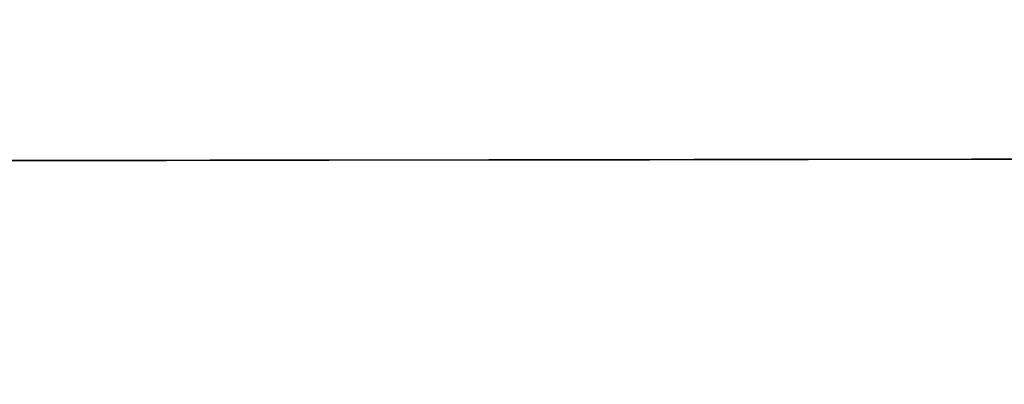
# Model space of a CAD drawing. Header units: millimetres. Extents: x -2852 to 102, y -106 to 97.
# Tile 160 of 256: x -2155 to -2114, y -12 to 3. Entities that reach past the tile are written whole.
import ezdxf

# ---------------------------------------------------------------- set-up
doc = ezdxf.new("R2010")
doc.units = ezdxf.units.MM
doc.header["$MEASUREMENT"] = 0
doc.layers.add('Predefinito', color=5, linetype='Continuous')

msp = doc.modelspace()

# ---------------------------------------------------------------- linework, layer by layer
at = {"layer": 'Predefinito', "extrusion": (-0.001367, 0.999999, 0)}
for points in [[(1899.675, 1028.426), (1950.258, 936.031), (1967.4, 906.576), (1985.127, 877.47), (2004.656, 847.084), (2025.496, 816.669), (2036.395, 801.605), (2047.581, 786.753), (2059.049, 772.174), (2070.848, 757.863), (2082.852, 744.027), (2095.232, 730.528), (2107.74, 717.692), (2114.15, 711.428), (2120.669, 705.279), (2127.105, 699.424), (2133.652, 693.694), (2140.312, 688.097), (2147.091, 682.643), (2153.75, 677.524), (2160.526, 672.56), (2167.421, 667.763), (2174.437, 663.147), (2181.313, 658.884), (2188.305, 654.816), (2195.415, 650.956), (2202.643, 647.32), (2209.738, 644.036), (2216.937, 640.993), (2220.576, 639.566), (2224.24, 638.206), (2227.928, 636.914), (2231.641, 635.692), (2235.831, 634.409), (2240.048, 633.217), (2244.289, 632.118), (2248.553, 631.112), (2252.587, 630.248), (2256.638, 629.466), (2260.704, 628.764), (2264.783, 628.142), (2268.847, 627.604), (2272.92, 627.144), (2277, 626.761), (2281.087, 626.455), (2285.18, 626.225), (2289.276, 626.069), (2293.374, 625.988), (2297.474, 625.98), (2305.647, 626.178), (2313.808, 626.656), (2321.95, 627.406), (2330.063, 628.419), (2338.132, 629.686), (2346.159, 631.199), (2354.138, 632.953), (2362.062, 634.938), (2369.891, 637.139), (2377.656, 639.556), (2385.353, 642.184), (2392.976, 645.017), (2400.435, 648.013), (2407.813, 651.2), (2415.108, 654.575), (2422.316, 658.133), (2429.278, 661.787), (2436.148, 665.612), (2442.922, 669.605), (2449.594, 673.764), (2455.744, 677.809), (2461.797, 681.998), (2467.747, 686.333), (2473.588, 690.813), (2480.985, 696.836), (2488.178, 703.101), (2491.988, 706.596), (2495.734, 710.158), (2499.416, 713.788), (2503.033, 717.481), (2509.946, 724.917), (2516.606, 732.58), (2522.96, 740.381), (2529.076, 748.372), (2534.957, 756.525), (2540.622, 764.832), (2546.118, 773.325), (2551.424, 781.935), (2556.66, 790.821), (2561.74, 799.799), (2571.51, 817.968), (2626.828, 928.194), (2638.541, 949.732), (2651.216, 971.672), (2674.704, 1009.524), (2677.832, 1014.879), (2679.262, 1017.451), (2680.646, 1020.045), (2681.888, 1022.497), (2683.068, 1024.979), (2684.056, 1027.223), (2684.522, 1028.357), (2684.967, 1029.499)], [(1899.675, 1028.426), (1950.258, 936.031), (1967.4, 906.576), (1985.127, 877.47), (2004.656, 847.084), (2025.496, 816.669), (2036.395, 801.605), (2047.581, 786.753), (2059.049, 772.174), (2070.848, 757.863), (2082.852, 744.027), (2095.232, 730.528), (2107.74, 717.692), (2114.15, 711.428), (2120.669, 705.279), (2127.105, 699.424), (2133.652, 693.694), (2140.312, 688.097), (2147.091, 682.643), (2153.75, 677.524), (2160.526, 672.56), (2167.421, 667.763), (2174.437, 663.147), (2181.313, 658.884), (2188.305, 654.816), (2195.415, 650.956), (2202.643, 647.32), (2209.738, 644.036), (2216.937, 640.993), (2220.576, 639.566), (2224.24, 638.206), (2227.928, 636.914), (2231.641, 635.692), (2235.831, 634.409), (2240.048, 633.217), (2244.289, 632.118), (2248.553, 631.112), (2252.587, 630.248), (2256.638, 629.466), (2260.704, 628.764), (2264.783, 628.142), (2268.847, 627.604), (2272.92, 627.144), (2277, 626.761), (2281.087, 626.455), (2285.18, 626.225), (2289.276, 626.069), (2293.374, 625.988), (2297.474, 625.98), (2305.647, 626.178), (2313.808, 626.656), (2321.95, 627.406), (2330.063, 628.419), (2338.132, 629.686), (2346.159, 631.199), (2354.138, 632.953), (2362.062, 634.938), (2369.891, 637.139), (2377.656, 639.556), (2385.353, 642.184), (2392.976, 645.017), (2400.435, 648.013), (2407.813, 651.2), (2415.108, 654.575), (2422.316, 658.133), (2429.278, 661.787), (2436.148, 665.612), (2442.922, 669.605), (2449.594, 673.764), (2455.744, 677.809), (2461.797, 681.998), (2467.747, 686.333), (2473.588, 690.813), (2480.985, 696.836), (2488.178, 703.101), (2491.988, 706.596), (2495.734, 710.158), (2499.416, 713.788), (2503.033, 717.481), (2509.946, 724.917), (2516.606, 732.58), (2522.96, 740.381), (2529.076, 748.372), (2534.957, 756.525), (2540.622, 764.832), (2546.118, 773.325), (2551.424, 781.935), (2556.66, 790.821), (2561.74, 799.799), (2571.51, 817.968), (2626.828, 928.194), (2638.541, 949.732), (2651.216, 971.672), (2674.704, 1009.524), (2677.832, 1014.879), (2679.262, 1017.451), (2680.646, 1020.045), (2681.888, 1022.497), (2683.068, 1024.979), (2684.056, 1027.223), (2684.522, 1028.357), (2684.967, 1029.499)], [(1893.351, 1025.423), (1943.996, 932.904), (1961.196, 903.334), (1978.994, 874.095), (1998.617, 843.546), (2019.574, 812.937), (2030.542, 797.765), (2041.807, 782.796), (2053.363, 768.091), (2065.262, 753.644), (2077.379, 739.663), (2089.888, 726.008), (2102.541, 713.005), (2109.032, 706.653), (2115.637, 700.412), (2122.165, 694.465), (2128.81, 688.638), (2135.576, 682.942), (2142.469, 677.386), (2149.248, 672.164), (2156.152, 667.094), (2163.186, 662.189), (2170.353, 657.462), (2177.385, 653.09), (2184.546, 648.911), (2191.838, 644.939), (2199.261, 641.191), (2206.559, 637.799), (2213.976, 634.65), (2217.729, 633.171), (2221.511, 631.76), (2225.321, 630.418), (2229.159, 629.147), (2233.493, 627.811), (2237.855, 626.569), (2242.242, 625.424), (2246.651, 624.375), (2250.821, 623.475), (2255.007, 622.658), (2259.209, 621.925), (2263.423, 621.276), (2267.619, 620.713), (2271.823, 620.23), (2276.035, 619.828), (2280.251, 619.505), (2284.472, 619.261), (2288.695, 619.094), (2292.918, 619.003), (2297.141, 618.988), (2305.557, 619.179), (2313.955, 619.658), (2322.326, 620.416), (2330.662, 621.445), (2338.948, 622.733), (2347.185, 624.275), (2355.367, 626.062), (2363.489, 628.086), (2371.51, 630.329), (2379.462, 632.793), (2387.341, 635.472), (2395.142, 638.361), (2402.771, 641.415), (2410.318, 644.664), (2417.778, 648.104), (2425.148, 651.731), (2432.267, 655.457), (2439.292, 659.357), (2446.219, 663.43), (2453.044, 667.673), (2459.337, 671.801), (2465.533, 676.078), (2471.626, 680.506), (2477.611, 685.085), (2485.196, 691.244), (2492.573, 697.653), (2496.48, 701.227), (2500.322, 704.871), (2504.098, 708.583), (2507.806, 712.361), (2514.89, 719.962), (2521.71, 727.789), (2528.21, 735.751), (2534.46, 743.898), (2540.461, 752.2), (2546.234, 760.647), (2551.824, 769.271), (2557.214, 778.001), (2562.522, 786.996), (2567.664, 796.07), (2577.527, 814.391), (2632.823, 924.581), (2644.452, 945.982), (2657.018, 967.756), (2680.503, 1005.603), (2683.726, 1011.103), (2686.673, 1016.486), (2687.995, 1019.076), (2689.269, 1021.731), (2690.354, 1024.169), (2690.875, 1025.417), (2691.378, 1026.687)], [(1893.351, 1025.423), (1943.996, 932.904), (1961.196, 903.334), (1978.994, 874.095), (1998.617, 843.546), (2019.574, 812.937), (2030.542, 797.765), (2041.807, 782.796), (2053.363, 768.091), (2065.262, 753.644), (2077.379, 739.663), (2089.888, 726.008), (2102.541, 713.005), (2109.032, 706.653), (2115.637, 700.412), (2122.165, 694.465), (2128.81, 688.638), (2135.576, 682.942), (2142.469, 677.386), (2149.248, 672.164), (2156.152, 667.094), (2163.186, 662.189), (2170.353, 657.462), (2177.385, 653.09), (2184.546, 648.911), (2191.838, 644.939), (2199.261, 641.191), (2206.559, 637.799), (2213.976, 634.65), (2217.729, 633.171), (2221.511, 631.76), (2225.321, 630.418), (2229.159, 629.147), (2233.493, 627.811), (2237.855, 626.569), (2242.242, 625.424), (2246.651, 624.375), (2250.821, 623.475), (2255.007, 622.658), (2259.209, 621.925), (2263.423, 621.276), (2267.619, 620.713), (2271.823, 620.23), (2276.035, 619.828), (2280.251, 619.505), (2284.472, 619.261), (2288.695, 619.094), (2292.918, 619.003), (2297.141, 618.988), (2305.557, 619.179), (2313.955, 619.658), (2322.326, 620.416), (2330.662, 621.445), (2338.948, 622.733), (2347.185, 624.275), (2355.367, 626.062), (2363.489, 628.086), (2371.51, 630.329), (2379.462, 632.793), (2387.341, 635.472), (2395.142, 638.361), (2402.771, 641.415), (2410.318, 644.664), (2417.778, 648.104), (2425.148, 651.731), (2432.267, 655.457), (2439.292, 659.357), (2446.219, 663.43), (2453.044, 667.673), (2459.337, 671.801), (2465.533, 676.078), (2471.626, 680.506), (2477.611, 685.085), (2485.196, 691.244), (2492.573, 697.653), (2496.48, 701.227), (2500.322, 704.871), (2504.098, 708.583), (2507.806, 712.361), (2514.89, 719.962), (2521.71, 727.789), (2528.21, 735.751), (2534.46, 743.898), (2540.461, 752.2), (2546.234, 760.647), (2551.824, 769.271), (2557.214, 778.001), (2562.522, 786.996), (2567.664, 796.07), (2577.527, 814.391), (2632.823, 924.581), (2644.452, 945.982), (2657.018, 967.756), (2680.503, 1005.603), (2683.726, 1011.103), (2686.673, 1016.486), (2687.995, 1019.076), (2689.269, 1021.731), (2690.354, 1024.169), (2690.875, 1025.417), (2691.378, 1026.687)], [(2685.094, 1029.656), (2684.653, 1028.514), (2684.179, 1027.354), (2683.136, 1024.978), (2681.976, 1022.534), (2680.708, 1020.029), (2679.342, 1017.466), (2677.888, 1014.851), (2674.755, 1009.486), (2647.236, 964.812), (2634.885, 943.007), (2623.438, 921.608), (2573.472, 821.606), (2563.678, 803.183), (2553.533, 785.345), (2548.272, 776.653), (2542.857, 768.118), (2537.263, 759.741), (2531.47, 751.527), (2525.454, 743.478), (2519.193, 735.598), (2512.666, 727.889), (2505.848, 720.356), (2498.718, 713.001), (2495.03, 709.391), (2491.254, 705.827), (2487.39, 702.309), (2483.433, 698.838), (2479.382, 695.414), (2475.233, 692.037), (2469.344, 687.456), (2463.27, 682.973), (2457.021, 678.599), (2450.604, 674.339), (2444.025, 670.203), (2437.294, 666.199), (2430.418, 662.334), (2423.403, 658.618), (2416.259, 655.058), (2408.992, 651.662), (2401.61, 648.438), (2394.122, 645.395), (2386.533, 642.541), (2378.853, 639.883), (2371.089, 637.431), (2363.249, 635.192), (2355.339, 633.174), (2347.369, 631.385), (2339.345, 629.834), (2331.275, 628.529), (2323.167, 627.478), (2315.028, 626.688), (2306.867, 626.169), (2298.69, 625.929), (2294.598, 625.915), (2290.506, 625.974), (2286.413, 626.107), (2282.321, 626.315), (2278.232, 626.598), (2274.145, 626.958), (2270.062, 627.395), (2265.984, 627.912), (2261.911, 628.508), (2257.846, 629.185), (2253.788, 629.943), (2249.738, 630.785), (2245.698, 631.71), (2241.669, 632.721), (2237.651, 633.817), (2233.646, 635), (2229.972, 636.166), (2226.309, 637.405), (2222.658, 638.717), (2219.018, 640.1), (2215.391, 641.554), (2211.775, 643.077), (2204.58, 646.326), (2197.435, 649.84), (2190.34, 653.611), (2183.297, 657.63), (2176.306, 661.888), (2169.369, 666.379), (2162.486, 671.093), (2155.659, 676.022), (2148.889, 681.158), (2142.175, 686.492), (2135.521, 692.017), (2128.926, 697.724), (2122.392, 703.605), (2115.919, 709.651), (2109.508, 715.854), (2096.88, 728.7), (2084.513, 742.076), (2072.418, 755.915), (2060.6, 770.152), (2049.07, 784.721), (2037.834, 799.554), (2026.9, 814.587), (2005.974, 844.986), (1986.355, 875.387), (1968.108, 905.263), (1951.298, 934.083), (1899.711, 1028.227)], [(2685.094, 1029.656), (2684.653, 1028.514), (2684.179, 1027.354), (2683.136, 1024.978), (2681.976, 1022.534), (2680.708, 1020.029), (2679.342, 1017.466), (2677.888, 1014.851), (2674.755, 1009.486), (2647.236, 964.812), (2634.885, 943.007), (2623.438, 921.608), (2573.472, 821.606), (2563.678, 803.183), (2553.533, 785.345), (2548.272, 776.653), (2542.857, 768.118), (2537.263, 759.741), (2531.47, 751.527), (2525.454, 743.478), (2519.193, 735.598), (2512.666, 727.889), (2505.848, 720.356), (2498.718, 713.001), (2495.03, 709.391), (2491.254, 705.827), (2487.39, 702.309), (2483.433, 698.838), (2479.382, 695.414), (2475.233, 692.037), (2469.344, 687.456), (2463.27, 682.973), (2457.021, 678.599), (2450.604, 674.339), (2444.025, 670.203), (2437.294, 666.199), (2430.418, 662.334), (2423.403, 658.618), (2416.259, 655.058), (2408.992, 651.662), (2401.61, 648.438), (2394.122, 645.395), (2386.533, 642.541), (2378.853, 639.883), (2371.089, 637.431), (2363.249, 635.192), (2355.339, 633.174), (2347.369, 631.385), (2339.345, 629.834), (2331.275, 628.529), (2323.167, 627.478), (2315.028, 626.688), (2306.867, 626.169), (2298.69, 625.929), (2294.598, 625.915), (2290.506, 625.974), (2286.413, 626.107), (2282.321, 626.315), (2278.232, 626.598), (2274.145, 626.958), (2270.062, 627.395), (2265.984, 627.912), (2261.911, 628.508), (2257.846, 629.185), (2253.788, 629.943), (2249.738, 630.785), (2245.698, 631.71), (2241.669, 632.721), (2237.651, 633.817), (2233.646, 635), (2229.972, 636.166), (2226.309, 637.405), (2222.658, 638.717), (2219.018, 640.1), (2215.391, 641.554), (2211.775, 643.077), (2204.58, 646.326), (2197.435, 649.84), (2190.34, 653.611), (2183.297, 657.63), (2176.306, 661.888), (2169.369, 666.379), (2162.486, 671.093), (2155.659, 676.022), (2148.889, 681.158), (2142.175, 686.492), (2135.521, 692.017), (2128.926, 697.724), (2122.392, 703.605), (2115.919, 709.651), (2109.508, 715.854), (2096.88, 728.7), (2084.513, 742.076), (2072.418, 755.915), (2060.6, 770.152), (2049.07, 784.721), (2037.834, 799.554), (2026.9, 814.587), (2005.974, 844.986), (1986.355, 875.387), (1968.108, 905.263), (1951.298, 934.083), (1899.711, 1028.227)], [(1905.998, 1031.428), (1956.521, 939.158), (1973.605, 909.817), (1991.259, 880.845), (2010.696, 850.623), (2031.419, 820.401), (2042.247, 805.445), (2053.356, 790.71), (2064.735, 776.257), (2076.434, 762.081), (2088.326, 748.391), (2100.577, 735.049), (2112.94, 722.379), (2119.268, 716.204), (2125.7, 710.146), (2132.045, 704.384), (2138.494, 698.749), (2145.048, 693.251), (2151.712, 687.9), (2158.253, 682.884), (2164.9, 678.025), (2171.656, 673.337), (2178.522, 668.832), (2185.241, 664.679), (2192.064, 660.721), (2198.993, 656.973), (2206.025, 653.449), (2212.916, 650.273), (2219.899, 647.335), (2223.423, 645.961), (2226.969, 644.652), (2230.536, 643.41), (2234.124, 642.237), (2238.17, 641.007), (2242.241, 639.865), (2246.337, 638.812), (2250.455, 637.848), (2254.353, 637.022), (2258.268, 636.273), (2262.199, 635.602), (2266.144, 635.009), (2270.075, 634.496), (2274.016, 634.058), (2277.966, 633.694), (2281.924, 633.405), (2285.888, 633.189), (2289.857, 633.045), (2293.83, 632.973), (2297.806, 632.972), (2305.737, 633.178), (2313.662, 633.655), (2321.574, 634.396), (2329.464, 635.393), (2337.317, 636.638), (2345.134, 638.124), (2352.908, 639.844), (2360.634, 641.791), (2368.271, 643.949), (2375.85, 646.319), (2383.365, 648.896), (2390.811, 651.674), (2398.098, 654.612), (2405.308, 657.737), (2412.438, 661.046), (2419.484, 664.534), (2426.289, 668.117), (2433.005, 671.866), (2439.624, 675.779), (2446.144, 679.855), (2452.151, 683.816), (2458.061, 687.918), (2463.868, 692.16), (2469.565, 696.541), (2476.774, 702.428), (2483.783, 708.55), (2487.496, 711.964), (2491.146, 715.445), (2494.735, 718.992), (2498.261, 722.602), (2505.002, 729.873), (2511.502, 737.37), (2517.71, 745.011), (2523.692, 752.846), (2529.453, 760.85), (2535.011, 769.017), (2540.411, 777.379), (2545.634, 785.869), (2550.797, 794.646), (2555.815, 803.528), (2565.493, 821.545), (2620.832, 931.806), (2632.631, 953.483), (2645.413, 975.588), (2668.906, 1013.445), (2671.937, 1018.654), (2673.307, 1021.13), (2674.619, 1023.605), (2675.781, 1025.918), (2676.867, 1028.226), (2677.757, 1030.277), (2678.17, 1031.297), (2678.557, 1032.31)], [(1905.998, 1031.428), (1956.521, 939.158), (1973.605, 909.817), (1991.259, 880.845), (2010.696, 850.623), (2031.419, 820.401), (2042.247, 805.445), (2053.356, 790.71), (2064.735, 776.257), (2076.434, 762.081), (2088.326, 748.391), (2100.577, 735.049), (2112.94, 722.379), (2119.268, 716.204), (2125.7, 710.146), (2132.045, 704.384), (2138.494, 698.749), (2145.048, 693.251), (2151.712, 687.9), (2158.253, 682.884), (2164.9, 678.025), (2171.656, 673.337), (2178.522, 668.832), (2185.241, 664.679), (2192.064, 660.721), (2198.993, 656.973), (2206.025, 653.449), (2212.916, 650.273), (2219.899, 647.335), (2223.423, 645.961), (2226.969, 644.652), (2230.536, 643.41), (2234.124, 642.237), (2238.17, 641.007), (2242.241, 639.865), (2246.337, 638.812), (2250.455, 637.848), (2254.353, 637.022), (2258.268, 636.273), (2262.199, 635.602), (2266.144, 635.009), (2270.075, 634.496), (2274.016, 634.058), (2277.966, 633.694), (2281.924, 633.405), (2285.888, 633.189), (2289.857, 633.045), (2293.83, 632.973), (2297.806, 632.972), (2305.737, 633.178), (2313.662, 633.655), (2321.574, 634.396), (2329.464, 635.393), (2337.317, 636.638), (2345.134, 638.124), (2352.908, 639.844), (2360.634, 641.791), (2368.271, 643.949), (2375.85, 646.319), (2383.365, 648.896), (2390.811, 651.674), (2398.098, 654.612), (2405.308, 657.737), (2412.438, 661.046), (2419.484, 664.534), (2426.289, 668.117), (2433.005, 671.866), (2439.624, 675.779), (2446.144, 679.855), (2452.151, 683.816), (2458.061, 687.918), (2463.868, 692.16), (2469.565, 696.541), (2476.774, 702.428), (2483.783, 708.55), (2487.496, 711.964), (2491.146, 715.445), (2494.735, 718.992), (2498.261, 722.602), (2505.002, 729.873), (2511.502, 737.37), (2517.71, 745.011), (2523.692, 752.846), (2529.453, 760.85), (2535.011, 769.017), (2540.411, 777.379), (2545.634, 785.869), (2550.797, 794.646), (2555.815, 803.528), (2565.493, 821.545), (2620.832, 931.806), (2632.631, 953.483), (2645.413, 975.588), (2668.906, 1013.445), (2671.937, 1018.654), (2673.307, 1021.13), (2674.619, 1023.605), (2675.781, 1025.918), (2676.867, 1028.226), (2677.757, 1030.277), (2678.17, 1031.297), (2678.557, 1032.31)], [(1899.675, 1028.426), (1950.258, 936.031), (1967.4, 906.576), (1985.127, 877.47), (2004.656, 847.084), (2025.496, 816.669), (2036.395, 801.605), (2047.581, 786.753), (2059.049, 772.174), (2070.848, 757.863), (2082.852, 744.027), (2095.232, 730.528), (2107.74, 717.692), (2114.15, 711.428), (2120.669, 705.279), (2127.105, 699.424), (2133.652, 693.694), (2140.312, 688.097), (2147.091, 682.643), (2153.75, 677.524), (2160.526, 672.56), (2167.421, 667.763), (2174.437, 663.147), (2181.313, 658.884), (2188.305, 654.816), (2195.415, 650.956), (2202.643, 647.32), (2209.738, 644.036), (2216.937, 640.993), (2220.576, 639.566), (2224.24, 638.206), (2227.928, 636.914), (2231.641, 635.692), (2235.831, 634.409), (2240.048, 633.217), (2244.289, 632.118), (2248.553, 631.112), (2252.587, 630.248), (2256.638, 629.466), (2260.704, 628.764), (2264.783, 628.142), (2268.847, 627.604), (2272.92, 627.144), (2277, 626.761), (2281.087, 626.455), (2285.18, 626.225), (2289.276, 626.069), (2293.374, 625.988), (2297.474, 625.98), (2305.647, 626.178), (2313.808, 626.656), (2321.95, 627.406), (2330.063, 628.419), (2338.132, 629.686), (2346.159, 631.199), (2354.138, 632.953), (2362.062, 634.938), (2369.891, 637.139), (2377.656, 639.556), (2385.353, 642.184), (2392.976, 645.017), (2400.435, 648.013), (2407.813, 651.2), (2415.108, 654.575), (2422.316, 658.133), (2429.278, 661.787), (2436.148, 665.612), (2442.922, 669.605), (2449.594, 673.764), (2455.744, 677.809), (2461.797, 681.998), (2467.747, 686.333), (2473.588, 690.813), (2480.985, 696.836), (2488.178, 703.101), (2491.988, 706.596), (2495.734, 710.158), (2499.416, 713.788), (2503.033, 717.481), (2509.946, 724.917), (2516.606, 732.58), (2522.96, 740.381), (2529.076, 748.372), (2534.957, 756.525), (2540.622, 764.832), (2546.118, 773.325), (2551.424, 781.935), (2556.66, 790.821), (2561.74, 799.799), (2571.51, 817.968), (2626.828, 928.194), (2638.541, 949.732), (2651.216, 971.672), (2674.704, 1009.524), (2677.832, 1014.879), (2679.262, 1017.451), (2680.646, 1020.045), (2681.888, 1022.497), (2683.068, 1024.979), (2684.056, 1027.223), (2684.522, 1028.357), (2684.967, 1029.499)], [(1899.675, 1028.426), (1950.258, 936.031), (1967.4, 906.576), (1985.127, 877.47), (2004.656, 847.084), (2025.496, 816.669), (2036.395, 801.605), (2047.581, 786.753), (2059.049, 772.174), (2070.848, 757.863), (2082.852, 744.027), (2095.232, 730.528), (2107.74, 717.692), (2114.15, 711.428), (2120.669, 705.279), (2127.105, 699.424), (2133.652, 693.694), (2140.312, 688.097), (2147.091, 682.643), (2153.75, 677.524), (2160.526, 672.56), (2167.421, 667.763), (2174.437, 663.147), (2181.313, 658.884), (2188.305, 654.816), (2195.415, 650.956), (2202.643, 647.32), (2209.738, 644.036), (2216.937, 640.993), (2220.576, 639.566), (2224.24, 638.206), (2227.928, 636.914), (2231.641, 635.692), (2235.831, 634.409), (2240.048, 633.217), (2244.289, 632.118), (2248.553, 631.112), (2252.587, 630.248), (2256.638, 629.466), (2260.704, 628.764), (2264.783, 628.142), (2268.847, 627.604), (2272.92, 627.144), (2277, 626.761), (2281.087, 626.455), (2285.18, 626.225), (2289.276, 626.069), (2293.374, 625.988), (2297.474, 625.98), (2305.647, 626.178), (2313.808, 626.656), (2321.95, 627.406), (2330.063, 628.419), (2338.132, 629.686), (2346.159, 631.199), (2354.138, 632.953), (2362.062, 634.938), (2369.891, 637.139), (2377.656, 639.556), (2385.353, 642.184), (2392.976, 645.017), (2400.435, 648.013), (2407.813, 651.2), (2415.108, 654.575), (2422.316, 658.133), (2429.278, 661.787), (2436.148, 665.612), (2442.922, 669.605), (2449.594, 673.764), (2455.744, 677.809), (2461.797, 681.998), (2467.747, 686.333), (2473.588, 690.813), (2480.985, 696.836), (2488.178, 703.101), (2491.988, 706.596), (2495.734, 710.158), (2499.416, 713.788), (2503.033, 717.481), (2509.946, 724.917), (2516.606, 732.58), (2522.96, 740.381), (2529.076, 748.372), (2534.957, 756.525), (2540.622, 764.832), (2546.118, 773.325), (2551.424, 781.935), (2556.66, 790.821), (2561.74, 799.799), (2571.51, 817.968), (2626.828, 928.194), (2638.541, 949.732), (2651.216, 971.672), (2674.704, 1009.524), (2677.832, 1014.879), (2679.262, 1017.451), (2680.646, 1020.045), (2681.888, 1022.497), (2683.068, 1024.979), (2684.056, 1027.223), (2684.522, 1028.357), (2684.967, 1029.499)]]:
    msp.add_lwpolyline(points, dxfattribs=at)
at = {"layer": 'Predefinito', "extrusion": (0.751054, 0.001027, 0.660241)}
msp.add_lwpolyline([(-1.524, 1923.298), (-1.369, 1923.3), (-1.212, 1923.305), (-1.054, 1923.314), (-0.895, 1923.327), (-0.735, 1923.343), (-0.574, 1923.363), (-0.413, 1923.387), (-0.251, 1923.415), (-0.088, 1923.447), (0.075, 1923.484), (0.238, 1923.524), (0.402, 1923.569), (0.565, 1923.617), (0.728, 1923.671), (0.89, 1923.728), (1.052, 1923.79), (1.213, 1923.856), (1.374, 1923.926), (1.533, 1924.001), (1.691, 1924.08), (1.847, 1924.164), (2.002, 1924.251), (2.155, 1924.343), (2.306, 1924.439), (2.455, 1924.539), (2.602, 1924.644), (2.746, 1924.752), (2.888, 1924.864), (3.027, 1924.98), (3.163, 1925.099), (3.296, 1925.222), (3.425, 1925.349), (3.552, 1925.478), (3.675, 1925.611), (3.794, 1925.747), (3.91, 1925.886), (4.022, 1926.028), (4.13, 1926.172), (4.234, 1926.319), (4.335, 1926.468), (4.431, 1926.619), (4.523, 1926.772), (4.61, 1926.927), (4.694, 1927.083), (4.773, 1927.241), (4.848, 1927.4), (4.918, 1927.56), (4.984, 1927.722), (5.046, 1927.884), (5.103, 1928.046), (5.157, 1928.209), (5.205, 1928.372), (5.25, 1928.535), (5.29, 1928.699), (5.327, 1928.862), (5.359, 1929.025), (5.387, 1929.187), (5.411, 1929.348), (5.431, 1929.509), (5.447, 1929.669), (5.46, 1929.828), (5.469, 1929.986), (5.474, 1930.143), (5.476, 1930.298), (5.474, 1930.454), (5.469, 1930.61), (5.46, 1930.768), (5.447, 1930.927), (5.431, 1931.087), (5.411, 1931.248), (5.387, 1931.41), (5.359, 1931.572), (5.327, 1931.735), (5.29, 1931.898), (5.25, 1932.061), (5.205, 1932.224), (5.157, 1932.388), (5.103, 1932.551), (5.046, 1932.713), (4.984, 1932.875), (4.918, 1933.036), (4.848, 1933.196), (4.773, 1933.355), (4.694, 1933.513), (4.61, 1933.67), (4.523, 1933.825), (4.431, 1933.978), (4.335, 1934.129), (4.234, 1934.278), (4.13, 1934.424), (4.022, 1934.569), (3.91, 1934.71), (3.794, 1934.849), (3.675, 1934.985), (3.552, 1935.118), (3.425, 1935.248), (3.296, 1935.374), (3.163, 1935.497), (3.027, 1935.617), (2.888, 1935.733), (2.746, 1935.845), (2.602, 1935.953), (2.455, 1936.057), (2.306, 1936.157), (2.155, 1936.253), (2.002, 1936.345), (1.847, 1936.433), (1.691, 1936.516), (1.533, 1936.595), (1.374, 1936.67), (1.213, 1936.741), (1.052, 1936.807), (0.89, 1936.869), (0.728, 1936.926), (0.565, 1936.979), (0.402, 1937.028), (0.238, 1937.073), (0.075, 1937.113), (-0.088, 1937.149), (-0.251, 1937.181), (-0.413, 1937.209), (-0.574, 1937.234), (-0.735, 1937.254), (-0.895, 1937.27), (-1.054, 1937.282), (-1.212, 1937.291), (-1.369, 1937.297), (-1.524, 1937.298), (-1.68, 1937.297), (-1.836, 1937.291), (-1.994, 1937.282), (-2.153, 1937.27), (-2.313, 1937.254), (-2.474, 1937.234), (-2.636, 1937.209), (-2.798, 1937.181), (-2.961, 1937.149), (-3.124, 1937.113), (-3.287, 1937.073), (-3.45, 1937.028), (-3.614, 1936.979), (-3.777, 1936.926), (-3.939, 1936.869), (-4.101, 1936.807), (-4.262, 1936.741), (-4.422, 1936.67), (-4.582, 1936.595), (-4.739, 1936.516), (-4.896, 1936.433), (-5.051, 1936.345), (-5.204, 1936.253), (-5.355, 1936.157), (-5.504, 1936.057), (-5.65, 1935.953), (-5.795, 1935.845), (-5.936, 1935.733), (-6.075, 1935.617), (-6.211, 1935.497), (-6.344, 1935.374), (-6.474, 1935.248), (-6.601, 1935.118), (-6.724, 1934.985), (-6.843, 1934.849), (-6.959, 1934.71), (-7.071, 1934.569), (-7.179, 1934.424), (-7.283, 1934.278), (-7.383, 1934.129), (-7.479, 1933.978), (-7.571, 1933.825), (-7.659, 1933.67), (-7.742, 1933.513), (-7.821, 1933.355), (-7.896, 1933.196), (-7.967, 1933.036), (-8.033, 1932.875), (-8.095, 1932.713), (-8.152, 1932.551), (-8.205, 1932.388), (-8.254, 1932.224), (-8.299, 1932.061), (-8.339, 1931.898), (-8.375, 1931.735), (-8.407, 1931.572), (-8.436, 1931.41), (-8.46, 1931.248), (-8.48, 1931.087), (-8.496, 1930.927), (-8.509, 1930.768), (-8.517, 1930.61), (-8.523, 1930.454), (-8.524, 1930.298), (-8.523, 1930.143), (-8.517, 1929.986), (-8.509, 1929.828), (-8.496, 1929.669), (-8.48, 1929.509), (-8.46, 1929.348), (-8.436, 1929.187), (-8.407, 1929.025), (-8.375, 1928.862), (-8.339, 1928.699), (-8.299, 1928.535), (-8.254, 1928.372), (-8.205, 1928.209), (-8.152, 1928.046), (-8.095, 1927.884), (-8.033, 1927.722), (-7.967, 1927.56), (-7.896, 1927.4), (-7.821, 1927.241), (-7.742, 1927.083), (-7.659, 1926.927), (-7.571, 1926.772), (-7.479, 1926.619), (-7.383, 1926.468), (-7.283, 1926.319), (-7.179, 1926.172), (-7.071, 1926.028), (-6.959, 1925.886), (-6.843, 1925.747), (-6.724, 1925.611), (-6.601, 1925.478), (-6.474, 1925.349), (-6.344, 1925.222), (-6.211, 1925.099), (-6.075, 1924.98), (-5.936, 1924.864), (-5.795, 1924.752), (-5.65, 1924.644), (-5.504, 1924.539), (-5.355, 1924.439), (-5.204, 1924.343), (-5.051, 1924.251), (-4.896, 1924.164), (-4.739, 1924.08), (-4.582, 1924.001), (-4.422, 1923.926), (-4.262, 1923.856), (-4.101, 1923.79), (-3.939, 1923.728), (-3.777, 1923.671), (-3.614, 1923.617), (-3.45, 1923.569), (-3.287, 1923.524), (-3.124, 1923.484), (-2.961, 1923.447), (-2.798, 1923.415), (-2.636, 1923.387), (-2.474, 1923.363), (-2.313, 1923.343), (-2.153, 1923.327), (-1.994, 1923.314), (-1.836, 1923.305), (-1.68, 1923.3), (-1.524, 1923.298)], dxfattribs=at)
msp.add_lwpolyline([(-1.524, 1923.298), (-1.369, 1923.3), (-1.212, 1923.305), (-1.054, 1923.314), (-0.895, 1923.327), (-0.735, 1923.343), (-0.574, 1923.363), (-0.413, 1923.387), (-0.251, 1923.415), (-0.088, 1923.447), (0.075, 1923.484), (0.238, 1923.524), (0.402, 1923.569), (0.565, 1923.617), (0.728, 1923.671), (0.89, 1923.728), (1.052, 1923.79), (1.213, 1923.856), (1.374, 1923.926), (1.533, 1924.001), (1.691, 1924.08), (1.847, 1924.164), (2.002, 1924.251), (2.155, 1924.343), (2.306, 1924.439), (2.455, 1924.539), (2.602, 1924.644), (2.746, 1924.752), (2.888, 1924.864), (3.027, 1924.98), (3.163, 1925.099), (3.296, 1925.222), (3.425, 1925.349), (3.552, 1925.478), (3.675, 1925.611), (3.794, 1925.747), (3.91, 1925.886), (4.022, 1926.028), (4.13, 1926.172), (4.234, 1926.319), (4.335, 1926.468), (4.431, 1926.619), (4.523, 1926.772), (4.61, 1926.927), (4.694, 1927.083), (4.773, 1927.241), (4.848, 1927.4), (4.918, 1927.56), (4.984, 1927.722), (5.046, 1927.884), (5.103, 1928.046), (5.157, 1928.209), (5.205, 1928.372), (5.25, 1928.535), (5.29, 1928.699), (5.327, 1928.862), (5.359, 1929.025), (5.387, 1929.187), (5.411, 1929.348), (5.431, 1929.509), (5.447, 1929.669), (5.46, 1929.828), (5.469, 1929.986), (5.474, 1930.143), (5.476, 1930.298), (5.474, 1930.454), (5.469, 1930.61), (5.46, 1930.768), (5.447, 1930.927), (5.431, 1931.087), (5.411, 1931.248), (5.387, 1931.41), (5.359, 1931.572), (5.327, 1931.735), (5.29, 1931.898), (5.25, 1932.061), (5.205, 1932.224), (5.157, 1932.388), (5.103, 1932.551), (5.046, 1932.713), (4.984, 1932.875), (4.918, 1933.036), (4.848, 1933.196), (4.773, 1933.355), (4.694, 1933.513), (4.61, 1933.67), (4.523, 1933.825), (4.431, 1933.978), (4.335, 1934.129), (4.234, 1934.278), (4.13, 1934.424), (4.022, 1934.569), (3.91, 1934.71), (3.794, 1934.849), (3.675, 1934.985), (3.552, 1935.118), (3.425, 1935.248), (3.296, 1935.374), (3.163, 1935.497), (3.027, 1935.617), (2.888, 1935.733), (2.746, 1935.845), (2.602, 1935.953), (2.455, 1936.057), (2.306, 1936.157), (2.155, 1936.253), (2.002, 1936.345), (1.847, 1936.433), (1.691, 1936.516), (1.533, 1936.595), (1.374, 1936.67), (1.213, 1936.741), (1.052, 1936.807), (0.89, 1936.869), (0.728, 1936.926), (0.565, 1936.979), (0.402, 1937.028), (0.238, 1937.073), (0.075, 1937.113), (-0.088, 1937.149), (-0.251, 1937.181), (-0.413, 1937.209), (-0.574, 1937.234), (-0.735, 1937.254), (-0.895, 1937.27), (-1.054, 1937.282), (-1.212, 1937.291), (-1.369, 1937.297), (-1.524, 1937.298), (-1.68, 1937.297), (-1.836, 1937.291), (-1.994, 1937.282), (-2.153, 1937.27), (-2.313, 1937.254), (-2.474, 1937.234), (-2.636, 1937.209), (-2.798, 1937.181), (-2.961, 1937.149), (-3.124, 1937.113), (-3.287, 1937.073), (-3.45, 1937.028), (-3.614, 1936.979), (-3.777, 1936.926), (-3.939, 1936.869), (-4.101, 1936.807), (-4.262, 1936.741), (-4.422, 1936.67), (-4.582, 1936.595), (-4.739, 1936.516), (-4.896, 1936.433), (-5.051, 1936.345), (-5.204, 1936.253), (-5.355, 1936.157), (-5.504, 1936.057), (-5.65, 1935.953), (-5.795, 1935.845), (-5.936, 1935.733), (-6.075, 1935.617), (-6.211, 1935.497), (-6.344, 1935.374), (-6.474, 1935.248), (-6.601, 1935.118), (-6.724, 1934.985), (-6.843, 1934.849), (-6.959, 1934.71), (-7.071, 1934.569), (-7.179, 1934.424), (-7.283, 1934.278), (-7.383, 1934.129), (-7.479, 1933.978), (-7.571, 1933.825), (-7.659, 1933.67), (-7.742, 1933.513), (-7.821, 1933.355), (-7.896, 1933.196), (-7.967, 1933.036), (-8.033, 1932.875), (-8.095, 1932.713), (-8.152, 1932.551), (-8.205, 1932.388), (-8.254, 1932.224), (-8.299, 1932.061), (-8.339, 1931.898), (-8.375, 1931.735), (-8.407, 1931.572), (-8.436, 1931.41), (-8.46, 1931.248), (-8.48, 1931.087), (-8.496, 1930.927), (-8.509, 1930.768), (-8.517, 1930.61), (-8.523, 1930.454), (-8.524, 1930.298), (-8.523, 1930.143), (-8.517, 1929.986), (-8.509, 1929.828), (-8.496, 1929.669), (-8.48, 1929.509), (-8.46, 1929.348), (-8.436, 1929.187), (-8.407, 1929.025), (-8.375, 1928.862), (-8.339, 1928.699), (-8.299, 1928.535), (-8.254, 1928.372), (-8.205, 1928.209), (-8.152, 1928.046), (-8.095, 1927.884), (-8.033, 1927.722), (-7.967, 1927.56), (-7.896, 1927.4), (-7.821, 1927.241), (-7.742, 1927.083), (-7.659, 1926.927), (-7.571, 1926.772), (-7.479, 1926.619), (-7.383, 1926.468), (-7.283, 1926.319), (-7.179, 1926.172), (-7.071, 1926.028), (-6.959, 1925.886), (-6.843, 1925.747), (-6.724, 1925.611), (-6.601, 1925.478), (-6.474, 1925.349), (-6.344, 1925.222), (-6.211, 1925.099), (-6.075, 1924.98), (-5.936, 1924.864), (-5.795, 1924.752), (-5.65, 1924.644), (-5.504, 1924.539), (-5.355, 1924.439), (-5.204, 1924.343), (-5.051, 1924.251), (-4.896, 1924.164), (-4.739, 1924.08), (-4.582, 1924.001), (-4.422, 1923.926), (-4.262, 1923.856), (-4.101, 1923.79), (-3.939, 1923.728), (-3.777, 1923.671), (-3.614, 1923.617), (-3.45, 1923.569), (-3.287, 1923.524), (-3.124, 1923.484), (-2.961, 1923.447), (-2.798, 1923.415), (-2.636, 1923.387), (-2.474, 1923.363), (-2.313, 1923.343), (-2.153, 1923.327), (-1.994, 1923.314), (-1.836, 1923.305), (-1.68, 1923.3), (-1.524, 1923.298)], dxfattribs=at)
at = {"layer": 'Predefinito', "extrusion": (0.695286, 0.000950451, 0.718732)}
msp.add_lwpolyline([(-1.524, 2007.564), (-1.369, 2007.566), (-1.212, 2007.571), (-1.054, 2007.58), (-0.895, 2007.592), (-0.735, 2007.609), (-0.574, 2007.629), (-0.413, 2007.653), (-0.251, 2007.681), (-0.088, 2007.713), (0.075, 2007.749), (0.238, 2007.79), (0.402, 2007.834), (0.565, 2007.883), (0.728, 2007.936), (0.89, 2007.994), (1.052, 2008.056), (1.213, 2008.122), (1.374, 2008.192), (1.533, 2008.267), (1.691, 2008.346), (1.847, 2008.429), (2.002, 2008.517), (2.155, 2008.609), (2.306, 2008.705), (2.455, 2008.805), (2.602, 2008.909), (2.746, 2009.018), (2.888, 2009.13), (3.027, 2009.245), (3.163, 2009.365), (3.296, 2009.488), (3.425, 2009.614), (3.552, 2009.744), (3.675, 2009.877), (3.794, 2010.013), (3.91, 2010.152), (4.022, 2010.294), (4.13, 2010.438), (4.234, 2010.585), (4.335, 2010.734), (4.431, 2010.885), (4.523, 2011.038), (4.61, 2011.193), (4.694, 2011.349), (4.773, 2011.507), (4.848, 2011.666), (4.918, 2011.826), (4.984, 2011.987), (5.046, 2012.149), (5.103, 2012.312), (5.157, 2012.475), (5.205, 2012.638), (5.25, 2012.801), (5.29, 2012.964), (5.327, 2013.128), (5.359, 2013.29), (5.387, 2013.453), (5.411, 2013.614), (5.431, 2013.775), (5.447, 2013.935), (5.46, 2014.094), (5.469, 2014.252), (5.474, 2014.409), (5.476, 2014.564), (5.474, 2014.719), (5.469, 2014.876), (5.46, 2015.034), (5.447, 2015.193), (5.431, 2015.353), (5.411, 2015.514), (5.387, 2015.676), (5.359, 2015.838), (5.327, 2016), (5.29, 2016.164), (5.25, 2016.327), (5.205, 2016.49), (5.157, 2016.653), (5.103, 2016.816), (5.046, 2016.979), (4.984, 2017.141), (4.918, 2017.302), (4.848, 2017.462), (4.773, 2017.621), (4.694, 2017.779), (4.61, 2017.936), (4.523, 2018.09), (4.431, 2018.243), (4.335, 2018.394), (4.234, 2018.543), (4.13, 2018.69), (4.022, 2018.834), (3.91, 2018.976), (3.794, 2019.115), (3.675, 2019.251), (3.552, 2019.384), (3.425, 2019.514), (3.296, 2019.64), (3.163, 2019.763), (3.027, 2019.883), (2.888, 2019.998), (2.746, 2020.11), (2.602, 2020.219), (2.455, 2020.323), (2.306, 2020.423), (2.155, 2020.519), (2.002, 2020.611), (1.847, 2020.699), (1.691, 2020.782), (1.533, 2020.861), (1.374, 2020.936), (1.213, 2021.006), (1.052, 2021.073), (0.89, 2021.134), (0.728, 2021.192), (0.565, 2021.245), (0.402, 2021.294), (0.238, 2021.338), (0.075, 2021.379), (-0.088, 2021.415), (-0.251, 2021.447), (-0.413, 2021.475), (-0.574, 2021.499), (-0.735, 2021.519), (-0.895, 2021.536), (-1.054, 2021.548), (-1.212, 2021.557), (-1.369, 2021.562), (-1.524, 2021.564), (-1.68, 2021.562), (-1.836, 2021.557), (-1.994, 2021.548), (-2.153, 2021.536), (-2.313, 2021.519), (-2.474, 2021.499), (-2.636, 2021.475), (-2.798, 2021.447), (-2.961, 2021.415), (-3.124, 2021.379), (-3.287, 2021.338), (-3.45, 2021.294), (-3.614, 2021.245), (-3.777, 2021.192), (-3.939, 2021.134), (-4.101, 2021.073), (-4.262, 2021.006), (-4.422, 2020.936), (-4.582, 2020.861), (-4.739, 2020.782), (-4.896, 2020.699), (-5.051, 2020.611), (-5.204, 2020.519), (-5.355, 2020.423), (-5.504, 2020.323), (-5.65, 2020.219), (-5.795, 2020.11), (-5.936, 2019.998), (-6.075, 2019.883), (-6.211, 2019.763), (-6.344, 2019.64), (-6.474, 2019.514), (-6.601, 2019.384), (-6.724, 2019.251), (-6.843, 2019.115), (-6.959, 2018.976), (-7.071, 2018.834), (-7.179, 2018.69), (-7.283, 2018.543), (-7.383, 2018.394), (-7.479, 2018.243), (-7.571, 2018.09), (-7.659, 2017.936), (-7.742, 2017.779), (-7.821, 2017.621), (-7.896, 2017.462), (-7.967, 2017.302), (-8.033, 2017.141), (-8.095, 2016.979), (-8.152, 2016.816), (-8.205, 2016.653), (-8.254, 2016.49), (-8.299, 2016.327), (-8.339, 2016.164), (-8.375, 2016), (-8.407, 2015.838), (-8.436, 2015.676), (-8.46, 2015.514), (-8.48, 2015.353), (-8.496, 2015.193), (-8.509, 2015.034), (-8.517, 2014.876), (-8.523, 2014.719), (-8.524, 2014.564), (-8.523, 2014.409), (-8.517, 2014.252), (-8.509, 2014.094), (-8.496, 2013.935), (-8.48, 2013.775), (-8.46, 2013.614), (-8.436, 2013.453), (-8.407, 2013.29), (-8.375, 2013.128), (-8.339, 2012.964), (-8.299, 2012.801), (-8.254, 2012.638), (-8.205, 2012.475), (-8.152, 2012.312), (-8.095, 2012.149), (-8.033, 2011.987), (-7.967, 2011.826), (-7.896, 2011.666), (-7.821, 2011.507), (-7.742, 2011.349), (-7.659, 2011.193), (-7.571, 2011.038), (-7.479, 2010.885), (-7.383, 2010.734), (-7.283, 2010.585), (-7.179, 2010.438), (-7.071, 2010.294), (-6.959, 2010.152), (-6.843, 2010.013), (-6.724, 2009.877), (-6.601, 2009.744), (-6.474, 2009.614), (-6.344, 2009.488), (-6.211, 2009.365), (-6.075, 2009.245), (-5.936, 2009.13), (-5.795, 2009.018), (-5.65, 2008.909), (-5.504, 2008.805), (-5.355, 2008.705), (-5.204, 2008.609), (-5.051, 2008.517), (-4.896, 2008.429), (-4.739, 2008.346), (-4.582, 2008.267), (-4.422, 2008.192), (-4.262, 2008.122), (-4.101, 2008.056), (-3.939, 2007.994), (-3.777, 2007.936), (-3.614, 2007.883), (-3.45, 2007.834), (-3.287, 2007.79), (-3.124, 2007.749), (-2.961, 2007.713), (-2.798, 2007.681), (-2.636, 2007.653), (-2.474, 2007.629), (-2.313, 2007.609), (-2.153, 2007.592), (-1.994, 2007.58), (-1.836, 2007.571), (-1.68, 2007.566), (-1.524, 2007.564)], dxfattribs=at)
msp.add_lwpolyline([(-1.524, 2007.564), (-1.369, 2007.566), (-1.212, 2007.571), (-1.054, 2007.58), (-0.895, 2007.592), (-0.735, 2007.609), (-0.574, 2007.629), (-0.413, 2007.653), (-0.251, 2007.681), (-0.088, 2007.713), (0.075, 2007.749), (0.238, 2007.79), (0.402, 2007.834), (0.565, 2007.883), (0.728, 2007.936), (0.89, 2007.994), (1.052, 2008.056), (1.213, 2008.122), (1.374, 2008.192), (1.533, 2008.267), (1.691, 2008.346), (1.847, 2008.429), (2.002, 2008.517), (2.155, 2008.609), (2.306, 2008.705), (2.455, 2008.805), (2.602, 2008.909), (2.746, 2009.018), (2.888, 2009.13), (3.027, 2009.245), (3.163, 2009.365), (3.296, 2009.488), (3.425, 2009.614), (3.552, 2009.744), (3.675, 2009.877), (3.794, 2010.013), (3.91, 2010.152), (4.022, 2010.294), (4.13, 2010.438), (4.234, 2010.585), (4.335, 2010.734), (4.431, 2010.885), (4.523, 2011.038), (4.61, 2011.193), (4.694, 2011.349), (4.773, 2011.507), (4.848, 2011.666), (4.918, 2011.826), (4.984, 2011.987), (5.046, 2012.149), (5.103, 2012.312), (5.157, 2012.475), (5.205, 2012.638), (5.25, 2012.801), (5.29, 2012.964), (5.327, 2013.128), (5.359, 2013.29), (5.387, 2013.453), (5.411, 2013.614), (5.431, 2013.775), (5.447, 2013.935), (5.46, 2014.094), (5.469, 2014.252), (5.474, 2014.409), (5.476, 2014.564), (5.474, 2014.719), (5.469, 2014.876), (5.46, 2015.034), (5.447, 2015.193), (5.431, 2015.353), (5.411, 2015.514), (5.387, 2015.676), (5.359, 2015.838), (5.327, 2016), (5.29, 2016.164), (5.25, 2016.327), (5.205, 2016.49), (5.157, 2016.653), (5.103, 2016.816), (5.046, 2016.979), (4.984, 2017.141), (4.918, 2017.302), (4.848, 2017.462), (4.773, 2017.621), (4.694, 2017.779), (4.61, 2017.936), (4.523, 2018.09), (4.431, 2018.243), (4.335, 2018.394), (4.234, 2018.543), (4.13, 2018.69), (4.022, 2018.834), (3.91, 2018.976), (3.794, 2019.115), (3.675, 2019.251), (3.552, 2019.384), (3.425, 2019.514), (3.296, 2019.64), (3.163, 2019.763), (3.027, 2019.883), (2.888, 2019.998), (2.746, 2020.11), (2.602, 2020.219), (2.455, 2020.323), (2.306, 2020.423), (2.155, 2020.519), (2.002, 2020.611), (1.847, 2020.699), (1.691, 2020.782), (1.533, 2020.861), (1.374, 2020.936), (1.213, 2021.006), (1.052, 2021.073), (0.89, 2021.134), (0.728, 2021.192), (0.565, 2021.245), (0.402, 2021.294), (0.238, 2021.338), (0.075, 2021.379), (-0.088, 2021.415), (-0.251, 2021.447), (-0.413, 2021.475), (-0.574, 2021.499), (-0.735, 2021.519), (-0.895, 2021.536), (-1.054, 2021.548), (-1.212, 2021.557), (-1.369, 2021.562), (-1.524, 2021.564), (-1.68, 2021.562), (-1.836, 2021.557), (-1.994, 2021.548), (-2.153, 2021.536), (-2.313, 2021.519), (-2.474, 2021.499), (-2.636, 2021.475), (-2.798, 2021.447), (-2.961, 2021.415), (-3.124, 2021.379), (-3.287, 2021.338), (-3.45, 2021.294), (-3.614, 2021.245), (-3.777, 2021.192), (-3.939, 2021.134), (-4.101, 2021.073), (-4.262, 2021.006), (-4.422, 2020.936), (-4.582, 2020.861), (-4.739, 2020.782), (-4.896, 2020.699), (-5.051, 2020.611), (-5.204, 2020.519), (-5.355, 2020.423), (-5.504, 2020.323), (-5.65, 2020.219), (-5.795, 2020.11), (-5.936, 2019.998), (-6.075, 2019.883), (-6.211, 2019.763), (-6.344, 2019.64), (-6.474, 2019.514), (-6.601, 2019.384), (-6.724, 2019.251), (-6.843, 2019.115), (-6.959, 2018.976), (-7.071, 2018.834), (-7.179, 2018.69), (-7.283, 2018.543), (-7.383, 2018.394), (-7.479, 2018.243), (-7.571, 2018.09), (-7.659, 2017.936), (-7.742, 2017.779), (-7.821, 2017.621), (-7.896, 2017.462), (-7.967, 2017.302), (-8.033, 2017.141), (-8.095, 2016.979), (-8.152, 2016.816), (-8.205, 2016.653), (-8.254, 2016.49), (-8.299, 2016.327), (-8.339, 2016.164), (-8.375, 2016), (-8.407, 2015.838), (-8.436, 2015.676), (-8.46, 2015.514), (-8.48, 2015.353), (-8.496, 2015.193), (-8.509, 2015.034), (-8.517, 2014.876), (-8.523, 2014.719), (-8.524, 2014.564), (-8.523, 2014.409), (-8.517, 2014.252), (-8.509, 2014.094), (-8.496, 2013.935), (-8.48, 2013.775), (-8.46, 2013.614), (-8.436, 2013.453), (-8.407, 2013.29), (-8.375, 2013.128), (-8.339, 2012.964), (-8.299, 2012.801), (-8.254, 2012.638), (-8.205, 2012.475), (-8.152, 2012.312), (-8.095, 2012.149), (-8.033, 2011.987), (-7.967, 2011.826), (-7.896, 2011.666), (-7.821, 2011.507), (-7.742, 2011.349), (-7.659, 2011.193), (-7.571, 2011.038), (-7.479, 2010.885), (-7.383, 2010.734), (-7.283, 2010.585), (-7.179, 2010.438), (-7.071, 2010.294), (-6.959, 2010.152), (-6.843, 2010.013), (-6.724, 2009.877), (-6.601, 2009.744), (-6.474, 2009.614), (-6.344, 2009.488), (-6.211, 2009.365), (-6.075, 2009.245), (-5.936, 2009.13), (-5.795, 2009.018), (-5.65, 2008.909), (-5.504, 2008.805), (-5.355, 2008.705), (-5.204, 2008.609), (-5.051, 2008.517), (-4.896, 2008.429), (-4.739, 2008.346), (-4.582, 2008.267), (-4.422, 2008.192), (-4.262, 2008.122), (-4.101, 2008.056), (-3.939, 2007.994), (-3.777, 2007.936), (-3.614, 2007.883), (-3.45, 2007.834), (-3.287, 2007.79), (-3.124, 2007.749), (-2.961, 2007.713), (-2.798, 2007.681), (-2.636, 2007.653), (-2.474, 2007.629), (-2.313, 2007.609), (-2.153, 2007.592), (-1.994, 2007.58), (-1.836, 2007.571), (-1.68, 2007.566), (-1.524, 2007.564)], dxfattribs=at)

doc.saveas('drawing.dxf')
